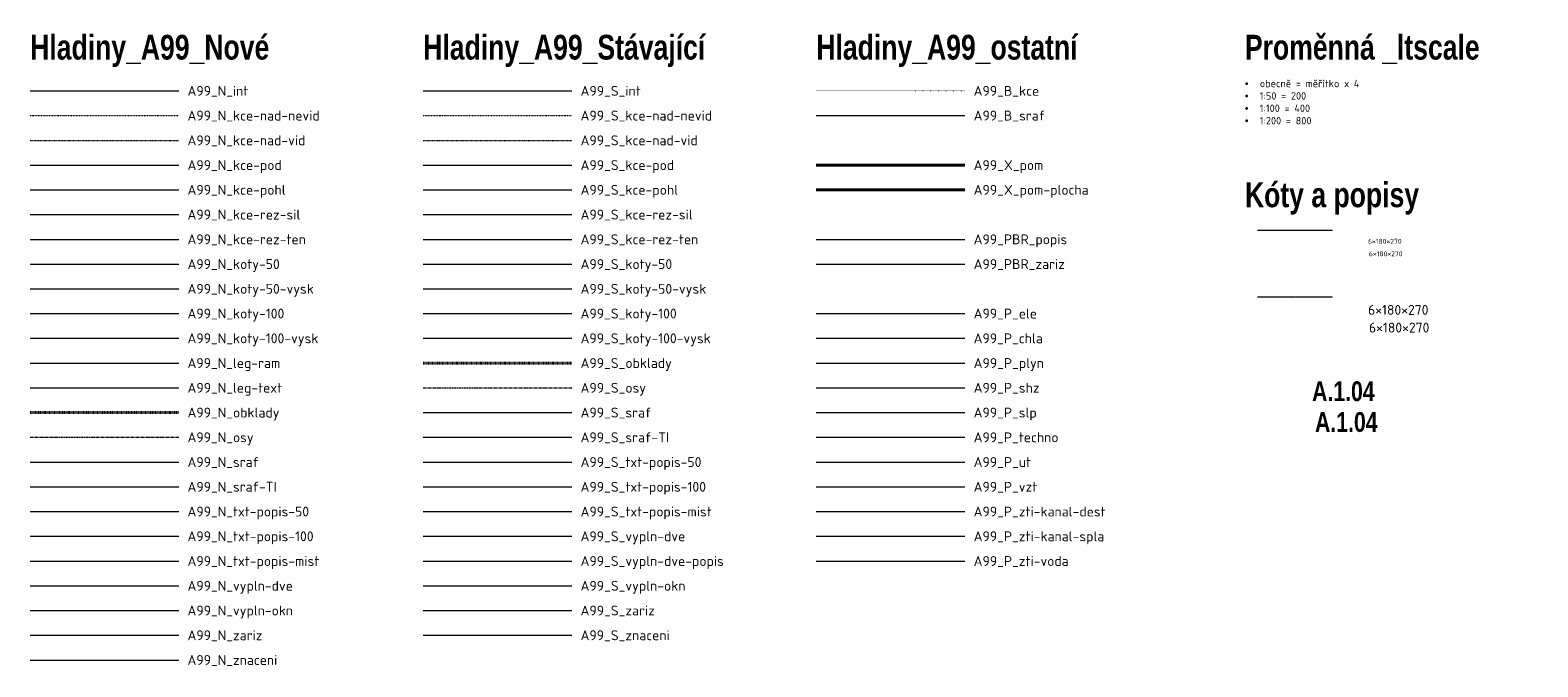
# Model space of a CAD drawing. Header units: millimetres. Extents: x -385852 to 238709, y -99680 to 201840.
# Tile 2 of 176: x -385852 to -355408, y 188970 to 201835. Entities that reach past the tile are written whole.
import ezdxf
from ezdxf.enums import TextEntityAlignment as Align

# ---------------------------------------------------------------- set-up
doc = ezdxf.new("R2010")
doc.units = ezdxf.units.MM
for name, pattern in [('CENTERX2', [101.6, 63.5, -12.7, 12.7, -12.7]), ('DASHDOT', [25.4, 12.7, -6.35, 0, -6.35]), ('DASHED', [19.05, 12.7, -6.35]), ('DIVIDE', [31.75, 12.7, -6.35, 0, -6.35, 0, -6.35]), ('DOT', [6.35, 0, -6.35])]:
    doc.linetypes.add(name, pattern=pattern)
doc.layers.get('0').update_dxf_attribs({"color": 4})
doc.layers.get('Defpoints').update_dxf_attribs({"color": 8})
doc.layers.add('A99_B_kce', color=7, linetype='DOT', lineweight=20, true_color=0xffc800)
doc.layers.add('A99_B_sraf', color=7, linetype='Continuous', lineweight=20, true_color=0xffc800)
for name, color, linetype, lineweight in [('A99_N_int', 252, 'Continuous', 9), ('A99_N_kce-nad-nevid', 7, 'DIVIDE', 20), ('A99_N_kce-nad-vid', 7, 'DASHDOT', 20), ('A99_N_kce-pod', 7, 'DASHED', 20), ('A99_N_kce-pohl', 7, 'Continuous', 20), ('A99_N_kce-rez-sil', 6, 'Continuous', 20), ('A99_N_kce-rez-ten', 4, 'Continuous', 20), ('A99_N_koty-100', 160, 'Continuous', 9), ('A99_N_koty-50', 160, 'Continuous', 9), ('A99_N_koty-50-vysk', 160, 'Continuous', 9), ('A99_N_leg-ram', 7, 'Continuous', 9), ('A99_N_leg-text', 7, 'Continuous', 9), ('A99_N_obklady', 2, 'DASHDOT', 40), ('A99_N_osy', 1, 'CENTERX2', 9), ('A99_N_sraf', 252, 'Continuous', 9), ('A99_N_sraf-TI', 252, 'IZOLACE', 9), ('A99_N_txt-popis-10', 240, 'Continuous', 5), ('A99_N_txt-popis-50', 240, 'Continuous', 9), ('A99_N_txt-popis-mist', 252, 'Continuous', 5), ('A99_N_vypln-dve', 5, 'Continuous', 5), ('A99_N_vypln-okn', 5, 'Continuous', 20), ('A99_N_zariz', 251, 'Continuous', 9), ('A99_N_znaceni', 160, 'Continuous', 9), ('A99_P_chla', 108, 'Continuous', 20), ('A99_P_ele', 10, 'Continuous', 20), ('A99_P_plyn', 71, 'Continuous', 20), ('A99_P_shz', 170, 'Continuous', 20), ('A99_P_slp', 210, 'Continuous', 20), ('A99_P_techno', 144, 'Continuous', 20), ('A99_P_ut', 30, 'Continuous', 20), ('A99_P_vzt', 110, 'Continuous', 20), ('A99_P_zti-kanal-dest', 32, 'Continuous', 20), ('A99_P_zti-kanal-spla', 36, 'Continuous', 20), ('A99_P_zti-voda', 140, 'Continuous', 20), ('A99_PBR_popis', 10, 'Continuous', 20), ('A99_PBR_zariz', 10, 'Continuous', 20), ('A99_S_int', 252, 'Continuous', 9), ('A99_S_kce-nad-nevid', 7, 'DIVIDE', 20), ('A99_S_kce-nad-vid', 181, 'DASHDOT', 5), ('A99_S_kce-pod', 7, 'DASHED', 20), ('A99_S_kce-pohl', 7, 'Continuous', 5), ('A99_S_kce-rez-sil', 7, 'Continuous', 5), ('A99_S_kce-rez-ten', 4, 'Continuous', 20), ('A99_S_koty-100', 160, 'Continuous', 5), ('A99_S_koty-100-vysk', 160, 'Continuous', 9), ('A99_S_koty-50', 160, 'Continuous', 9), ('A99_S_koty-50-vysk', 160, 'Continuous', 9), ('A99_S_obklady', 51, 'DASHDOT', 40), ('A99_S_osy', 1, 'CENTERX2', 5), ('A99_S_sraf', 252, 'Continuous', 9), ('A99_S_sraf-TI', 252, 'IZOLACE', 9), ('A99_S_txt-popis-100', 240, 'Continuous', 9), ('A99_S_txt-popis-50', 240, 'Continuous', 9), ('A99_S_txt-popis-mist', 252, 'Continuous', 9), ('A99_S_vypln-dve', 5, 'Continuous', 20), ('A99_S_vypln-dve-popis', 5, 'Continuous', 9), ('A99_S_vypln-okn', 5, 'Continuous', 20), ('A99_S_zariz', 251, 'Continuous', 9), ('A99_S_znaceni', 160, 'Continuous', 9)]:
    doc.layers.add(name, color=color, linetype=linetype, lineweight=lineweight)
doc.layers.add('A99_X_pom', color=40, linetype='Continuous', lineweight=40, plot=False)
doc.layers.add('A99_X_pom-plocha', color=40, linetype='Continuous', lineweight=40, plot=False)
doc.styles.add('A99_kota', font='isocpeur.ttf', dxfattribs={"height": 2})
doc.styles.add('A99_nadpis', font='impact.ttf')
doc.styles.add('A99_popis', font='isocpeur.ttf')
doc.linetypes.add('IZOLACE', pattern='A,0.00254,-2.54,[134,ltypeshp.shx,S=2.54,R=0,X=-2.54,Y=0],-5.08,[134,ltypeshp.shx,S=2.54,R=180,X=2.54,Y=0],-2.54', length=10.16254)
doc.dimstyles.new('A99_kota-100', dxfattribs={"dimscale": 0, "dimtxt": 2, "dimasz": 1.75, "dimexe": 1, "dimexo": 1, "dimgap": 0.75, "dimtad": 1, "dimdec": 0, "dimtxsty": 'A99_kota', "dimblk": 'ARCHTICK', "dimcen": 2.5, "dimazin": 0, "dimtfac": 1, "dimtdec": 0, "dimtix": 1, "dimtmove": 2, "dimatfit": 3, "dimfxl": 0, "dimlwd": 5, "dimlwe": 5, "dimarcsym": 0})
doc.dimstyles.new('A99_kota-50', dxfattribs={"dimscale": 0, "dimtxt": 2, "dimasz": 2, "dimexe": 1, "dimexo": 5, "dimgap": 1, "dimtad": 1, "dimdec": 0, "dimtxsty": 'A99_kota', "dimblk": 'OBLIQUE', "dimcen": 2.5, "dimclrd": 256, "dimclre": 256, "dimclrt": 256, "dimadec": 0, "dimazin": 0, "dimtfac": 1, "dimtdec": 0, "dimtix": 1, "dimtmove": 2, "dimatfit": 3, "dimfxl": 0, "dimlwd": -1, "dimlwe": -1, "dimarcsym": 0})

# ---------------------------------------------------------------- blocks, each defined once
blk = doc.blocks.new('_OBLIQUE')
at = {"color": 0, "linetype": 'ByBlock'}
blk.add_line((-0.5, -0.5), (0.5, 0.5), dxfattribs=at)
blk = doc.blocks.new('*D98')
at = {"layer": 'A99_N_koty-50', "transparency": 16777216}
for p, q in [((-361064, 197785), (-361064, 197796)), ((-361064, 197795), (-359564, 197795)), ((-359564, 197785), (-359564, 197796))]:
    blk.add_line(p, q, dxfattribs=at)
at = {"layer": 'Defpoints', "color": 0, "lineweight": 0, "transparency": 16777216}
for p in [(-359564, 197795), (-361064, 196917), (-359564, 196917)]:
    blk.add_point(p, dxfattribs=at)
at = {"layer": 'A99_N_koty-50', "transparency": 16777216, "xscale": 2, "yscale": 2, "zscale": 2, "rotation": 180}
blk.add_blockref('_OBLIQUE', (-361064, 197795), dxfattribs=at)
at = {"layer": 'A99_N_koty-50', "transparency": 16777216, "xscale": 2, "yscale": 2, "zscale": 2}
blk.add_blockref('_OBLIQUE', (-359564, 197795), dxfattribs=at)
at = {"layer": 'A99_N_koty-50', "transparency": 16777216, "char_height": 2, "attachment_point": 5, "style": 'A99_kota'}
for s, insert in [('1500(1000)', (-360314, 197793)), ('1500', (-360314, 197797))]:
    blk.add_mtext(s, dxfattribs=dict(at, insert=insert))
blk = doc.blocks.new('_ArchTick')
at = {"color": 0, "linetype": 'ByBlock', "const_width": 0.15}
blk.add_lwpolyline([(-0.5, -0.5), (0.5, 0.5)], dxfattribs=at)
blk = doc.blocks.new('*D99')
at = {"layer": 'A99_N_koty-100', "color": 0, "linetype": 'Continuous', "lineweight": 5, "transparency": 16777216}
for p, q in [((-361064, 196436), (-361064, 196447)), ((-361064, 196446), (-359564, 196446)), ((-359564, 196436), (-359564, 196447))]:
    blk.add_line(p, q, dxfattribs=at)
at = {"layer": 'Defpoints', "color": 0, "transparency": 16777216}
for p in [(-359564, 196446), (-361064, 194974), (-359564, 194974)]:
    blk.add_point(p, dxfattribs=at)
at = {"layer": 'A99_N_koty-100', "color": 0, "lineweight": 5, "transparency": 16777216, "xscale": 1.75, "yscale": 1.75, "zscale": 1.75, "rotation": 180}
blk.add_blockref('_ArchTick', (-361064, 196446), dxfattribs=at)
at = {"layer": 'A99_N_koty-100', "color": 0, "lineweight": 5, "transparency": 16777216, "xscale": 1.75, "yscale": 1.75, "zscale": 1.75}
blk.add_blockref('_ArchTick', (-359564, 196446), dxfattribs=at)
at = {"layer": 'A99_N_koty-100', "color": 0, "transparency": 16777216, "insert": (-360314, 196448), "char_height": 2, "attachment_point": 5, "style": 'A99_kota', "bg_fill": 3, "box_fill_scale": 1.1, "bg_fill_color": 256, "bg_fill_true_color": 13158600, "bg_fill_transparency": 0}
blk.add_mtext('1500', dxfattribs=at)
at = {"layer": 'A99_N_koty-100', "color": 0, "transparency": 16777216, "insert": (-360314, 196445), "char_height": 2, "attachment_point": 5, "style": 'A99_kota', "bg_fill": 3, "box_fill_scale": 1.1, "bg_fill_color": 256, "bg_fill_true_color": 13158600, "bg_fill_transparency": 0}
blk.add_mtext('1500(1000)', dxfattribs=at)

msp = doc.modelspace()

# ---------------------------------------------------------------- linework, layer by layer
at = {"layer": 'A99_B_kce'}
msp.add_line((-369977.82191, 200607.70844), (-366977.82191, 200607.70844), dxfattribs=at)
at = {"layer": 'A99_B_sraf'}
msp.add_line((-369977.82191, 200107.70844), (-366977.82191, 200107.70844), dxfattribs=at)
at = {"layer": 'A99_N_int'}
msp.add_line((-385852.17856, 200607.70844), (-382852.17856, 200607.70844), dxfattribs=at)
at = {"layer": 'A99_N_kce-nad-nevid'}
msp.add_line((-385852.17856, 200107.70844), (-382852.17856, 200107.70844), dxfattribs=at)
at = {"layer": 'A99_N_kce-nad-vid'}
msp.add_line((-385852.17856, 199607.70844), (-382852.17856, 199607.70844), dxfattribs=at)
at = {"layer": 'A99_N_kce-pod'}
msp.add_line((-385852.17856, 199107.70844), (-382852.17856, 199107.70844), dxfattribs=at)
at = {"layer": 'A99_N_kce-pohl'}
msp.add_line((-385852.17856, 198607.70844), (-382852.17856, 198607.70844), dxfattribs=at)
at = {"layer": 'A99_N_kce-rez-sil'}
msp.add_line((-385852.17856, 198107.70844), (-382852.17856, 198107.70844), dxfattribs=at)
at = {"layer": 'A99_N_kce-rez-ten'}
msp.add_line((-385852.17856, 197607.70844), (-382852.17856, 197607.70844), dxfattribs=at)
at = {"layer": 'A99_N_koty-50'}
msp.add_line((-385852.17856, 197107.70844), (-382852.17856, 197107.70844), dxfattribs=at)
at = {"layer": 'A99_N_koty-50-vysk'}
msp.add_line((-385852.17856, 196607.70844), (-382852.17856, 196607.70844), dxfattribs=at)
at = {"layer": 'A99_N_leg-ram'}
msp.add_line((-385852.17856, 195107.70844), (-382852.17856, 195107.70844), dxfattribs=at)
at = {"layer": 'A99_N_leg-text'}
msp.add_line((-385852.17856, 194607.70844), (-382852.17856, 194607.70844), dxfattribs=at)
at = {"layer": 'A99_N_obklady'}
msp.add_line((-385852.17856, 194107.70844), (-382852.17856, 194107.70844), dxfattribs=at)
at = {"layer": 'A99_N_osy'}
msp.add_line((-385852.17856, 193607.70844), (-382852.17856, 193607.70844), dxfattribs=at)
at = {"layer": 'A99_N_sraf'}
msp.add_line((-385852.17856, 193107.70844), (-382852.17856, 193107.70844), dxfattribs=at)
at = {"layer": 'A99_N_sraf-TI'}
msp.add_line((-385852.17856, 192607.70844), (-382852.17856, 192607.70844), dxfattribs=at)
at = {"layer": 'A99_N_txt-popis-10'}
msp.add_line((-385852.17856, 191607.70844), (-382852.17856, 191607.70844), dxfattribs=at)
at = {"layer": 'A99_N_txt-popis-50'}
msp.add_line((-385852.17856, 192107.70844), (-382852.17856, 192107.70844), dxfattribs=at)
at = {"layer": 'A99_N_txt-popis-mist'}
msp.add_line((-385852.17856, 191107.70844), (-382852.17856, 191107.70844), dxfattribs=at)
at = {"layer": 'A99_N_vypln-dve'}
msp.add_line((-385852.17856, 190607.70844), (-382852.17856, 190607.70844), dxfattribs=at)
at = {"layer": 'A99_N_vypln-okn'}
msp.add_line((-385852.17856, 190107.70844), (-382852.17856, 190107.70844), dxfattribs=at)
at = {"layer": 'A99_N_zariz'}
msp.add_line((-385852.17856, 189607.70844), (-382852.17856, 189607.70844), dxfattribs=at)
at = {"layer": 'A99_N_znaceni'}
msp.add_line((-385852.17856, 189107.70844), (-382852.17856, 189107.70844), dxfattribs=at)
at = {"layer": 'A99_P_chla'}
msp.add_line((-369977.82191, 195607.70844), (-366977.82191, 195607.70844), dxfattribs=at)
at = {"layer": 'A99_P_ele'}
msp.add_line((-369977.82191, 196107.70844), (-366977.82191, 196107.70844), dxfattribs=at)
at = {"layer": 'A99_P_plyn'}
msp.add_line((-369977.82191, 195107.70844), (-366977.82191, 195107.70844), dxfattribs=at)
at = {"layer": 'A99_P_shz'}
msp.add_line((-369977.82191, 194607.70844), (-366977.82191, 194607.70844), dxfattribs=at)
at = {"layer": 'A99_P_slp'}
msp.add_line((-369977.82191, 194107.70844), (-366977.82191, 194107.70844), dxfattribs=at)
at = {"layer": 'A99_P_techno'}
msp.add_line((-369977.82191, 193607.70844), (-366977.82191, 193607.70844), dxfattribs=at)
at = {"layer": 'A99_P_ut'}
msp.add_line((-369977.82191, 193107.70844), (-366977.82191, 193107.70844), dxfattribs=at)
at = {"layer": 'A99_P_vzt'}
msp.add_line((-369977.82191, 192607.70844), (-366977.82191, 192607.70844), dxfattribs=at)
at = {"layer": 'A99_P_zti-kanal-dest'}
msp.add_line((-369977.82191, 192107.70844), (-366977.82191, 192107.70844), dxfattribs=at)
at = {"layer": 'A99_P_zti-kanal-spla'}
msp.add_line((-369977.82191, 191607.70844), (-366977.82191, 191607.70844), dxfattribs=at)
at = {"layer": 'A99_P_zti-voda'}
msp.add_line((-369977.82191, 191107.70844), (-366977.82191, 191107.70844), dxfattribs=at)
at = {"layer": 'A99_PBR_popis'}
msp.add_line((-369977.82191, 197607.70844), (-366977.82191, 197607.70844), dxfattribs=at)
at = {"layer": 'A99_PBR_zariz'}
msp.add_line((-369977.82191, 197107.70844), (-366977.82191, 197107.70844), dxfattribs=at)
at = {"layer": 'A99_S_int'}
msp.add_line((-377915.00023, 200607.70844), (-374915.00023, 200607.70844), dxfattribs=at)
at = {"layer": 'A99_S_kce-nad-nevid'}
msp.add_line((-377915.00023, 200107.70844), (-374915.00023, 200107.70844), dxfattribs=at)
at = {"layer": 'A99_S_kce-nad-vid'}
msp.add_line((-377915.00023, 199607.70844), (-374915.00023, 199607.70844), dxfattribs=at)
at = {"layer": 'A99_S_kce-pod'}
msp.add_line((-377915.00023, 199107.70844), (-374915.00023, 199107.70844), dxfattribs=at)
at = {"layer": 'A99_S_kce-pohl'}
msp.add_line((-377915.00023, 198607.70844), (-374915.00023, 198607.70844), dxfattribs=at)
at = {"layer": 'A99_S_kce-rez-sil'}
msp.add_line((-377915.00023, 198107.70844), (-374915.00023, 198107.70844), dxfattribs=at)
at = {"layer": 'A99_S_kce-rez-ten'}
msp.add_line((-377915.00023, 197607.70844), (-374915.00023, 197607.70844), dxfattribs=at)
at = {"layer": 'A99_S_koty-100'}
for p, q in [((-385852.17856, 196107.70844), (-382852.17856, 196107.70844)), ((-377915.00023, 196107.70844), (-374915.00023, 196107.70844))]:
    msp.add_line(p, q, dxfattribs=at)
at = {"layer": 'A99_S_koty-100-vysk'}
for p, q in [((-385852.17856, 195607.70844), (-382852.17856, 195607.70844)), ((-377915.00023, 195607.70844), (-374915.00023, 195607.70844))]:
    msp.add_line(p, q, dxfattribs=at)
at = {"layer": 'A99_S_koty-50'}
msp.add_line((-377915.00023, 197107.70844), (-374915.00023, 197107.70844), dxfattribs=at)
at = {"layer": 'A99_S_koty-50-vysk'}
msp.add_line((-377915.00023, 196607.70844), (-374915.00023, 196607.70844), dxfattribs=at)
at = {"layer": 'A99_S_obklady'}
msp.add_line((-377915.00023, 195107.70844), (-374915.00023, 195107.70844), dxfattribs=at)
at = {"layer": 'A99_S_osy'}
msp.add_line((-377915.00023, 194607.70844), (-374915.00023, 194607.70844), dxfattribs=at)
at = {"layer": 'A99_S_sraf'}
msp.add_line((-377915.00023, 194107.70844), (-374915.00023, 194107.70844), dxfattribs=at)
at = {"layer": 'A99_S_sraf-TI'}
msp.add_line((-377915.00023, 193607.70844), (-374915.00023, 193607.70844), dxfattribs=at)
at = {"layer": 'A99_S_txt-popis-100'}
msp.add_line((-377915.00023, 192607.70844), (-374915.00023, 192607.70844), dxfattribs=at)
at = {"layer": 'A99_S_txt-popis-50'}
msp.add_line((-377915.00023, 193107.70844), (-374915.00023, 193107.70844), dxfattribs=at)
at = {"layer": 'A99_S_txt-popis-mist'}
msp.add_line((-377915.00023, 192107.70844), (-374915.00023, 192107.70844), dxfattribs=at)
at = {"layer": 'A99_S_vypln-dve'}
msp.add_line((-377915.00023, 191607.70844), (-374915.00023, 191607.70844), dxfattribs=at)
at = {"layer": 'A99_S_vypln-dve-popis'}
msp.add_line((-377915.00023, 191107.70844), (-374915.00023, 191107.70844), dxfattribs=at)
at = {"layer": 'A99_S_vypln-okn'}
msp.add_line((-377915.00023, 190607.70844), (-374915.00023, 190607.70844), dxfattribs=at)
at = {"layer": 'A99_S_zariz'}
msp.add_line((-377915.00023, 190107.70844), (-374915.00023, 190107.70844), dxfattribs=at)
at = {"layer": 'A99_S_znaceni'}
msp.add_line((-377915.00023, 189607.70844), (-374915.00023, 189607.70844), dxfattribs=at)
at = {"layer": 'A99_X_pom'}
msp.add_line((-369977.82191, 199107.70844), (-366977.82191, 199107.70844), dxfattribs=at)
at = {"layer": 'A99_X_pom-plocha'}
msp.add_line((-369977.82191, 198607.70844), (-366977.82191, 198607.70844), dxfattribs=at)

# ---------------------------------------------------------------- texts
at = {"layer": 'A99_N_leg-text', "style": 'A99_nadpis'}
for s, p in [('Hladiny_A99_Nové ', (-385852.17856, 201239.79414)), ('Hladiny_A99_Stávající', (-377915.00023, 201239.79414)), ('Hladiny_A99_ostatní', (-369977.82191, 201239.79414)), ('Proměnná _ltscale', (-361323.04632, 201239.79414)), ('Kóty a popisy', (-361323.04632, 198257.27757))]:
    msp.add_text(s, height=500, dxfattribs=at).set_placement(p)
at = {"layer": 'A99_N_leg-text', "style": 'A99_popis'}
for s, p in [('A99_N_int', (-382675.55688, 200607.70844)), ('A99_S_int', (-374738.37856, 200607.70844)), ('A99_B_kce', (-366801.20023, 200607.70844)), ('A99_N_kce-nad-nevid', (-382675.55688, 200107.70844)), ('A99_S_kce-nad-nevid', (-374738.37856, 200107.70844)), ('A99_B_sraf', (-366801.20023, 200107.70844)), ('A99_N_kce-nad-vid', (-382675.55688, 199607.70844)), ('A99_S_kce-nad-vid', (-374738.37856, 199607.70844)), ('A99_N_kce-pod', (-382675.55688, 199107.70844)), ('A99_S_kce-pod', (-374738.37856, 199107.70844)), ('A99_X_pom', (-366801.20023, 199107.70844)), ('A99_N_kce-pohl', (-382675.55688, 198607.70844)), ('A99_S_kce-pohl', (-374738.37856, 198607.70844)), ('A99_X_pom-plocha', (-366801.20023, 198607.70844)), ('A99_N_kce-rez-sil', (-382675.55688, 198107.70844)), ('A99_S_kce-rez-sil', (-374738.37856, 198107.70844)), ('A99_N_kce-rez-ten', (-382675.55688, 197607.70844)), ('A99_S_kce-rez-ten', (-374738.37856, 197607.70844)), ('A99_PBR_popis', (-366801.20023, 197607.70844)), ('A99_N_koty-50', (-382675.55688, 197107.70844)), ('A99_S_koty-50', (-374738.37856, 197107.70844)), ('A99_PBR_zariz', (-366801.20023, 197107.70844)), ('A99_N_koty-50-vysk', (-382675.55688, 196607.70844)), ('A99_S_koty-50-vysk', (-374738.37856, 196607.70844)), ('A99_N_koty-100', (-382675.55688, 196107.70844)), ('A99_S_koty-100', (-374738.37856, 196107.70844)), ('A99_P_ele', (-366801.20023, 196107.70844)), ('A99_N_koty-100-vysk', (-382675.55688, 195607.70844)), ('A99_S_koty-100-vysk', (-374738.37856, 195607.70844)), ('A99_P_chla', (-366801.20023, 195607.70844)), ('A99_N_leg-ram', (-382675.55688, 195107.70844)), ('A99_S_obklady', (-374738.37856, 195107.70844)), ('A99_P_plyn', (-366801.20023, 195107.70844)), ('A99_N_leg-text', (-382675.55688, 194607.70844)), ('A99_S_osy', (-374738.37856, 194607.70844)), ('A99_P_shz', (-366801.20023, 194607.70844)), ('A99_N_obklady', (-382675.55688, 194107.70844)), ('A99_S_sraf', (-374738.37856, 194107.70844)), ('A99_P_slp', (-366801.20023, 194107.70844)), ('A99_N_osy', (-382675.55688, 193607.70844)), ('A99_S_sraf-TI', (-374738.37856, 193607.70844)), ('A99_P_techno', (-366801.20023, 193607.70844)), ('A99_N_sraf', (-382675.55688, 193107.70844)), ('A99_S_txt-popis-50', (-374738.37856, 193107.70844)), ('A99_P_ut', (-366801.20023, 193107.70844)), ('A99_N_sraf-TI', (-382675.55688, 192607.70844)), ('A99_S_txt-popis-100', (-374738.37856, 192607.70844)), ('A99_P_vzt', (-366801.20023, 192607.70844)), ('A99_N_txt-popis-50', (-382675.55688, 192107.70844)), ('A99_S_txt-popis-mist', (-374738.37856, 192107.70844)), ('A99_P_zti-kanal-dest', (-366801.20023, 192107.70844)), ('A99_N_txt-popis-100', (-382675.55688, 191607.70844)), ('A99_S_vypln-dve', (-374738.37856, 191607.70844)), ('A99_P_zti-kanal-spla', (-366801.20023, 191607.70844)), ('A99_N_txt-popis-mist', (-382675.55688, 191107.70844)), ('A99_S_vypln-dve-popis', (-374738.37856, 191107.70844)), ('A99_P_zti-voda', (-366801.20023, 191107.70844)), ('A99_N_vypln-dve', (-382675.55688, 190607.70844)), ('A99_S_vypln-okn', (-374738.37856, 190607.70844)), ('A99_N_vypln-okn', (-382675.55688, 190107.70844)), ('A99_S_zariz', (-374738.37856, 190107.70844)), ('A99_N_zariz', (-382675.55688, 189607.70844)), ('A99_S_znaceni', (-374738.37856, 189607.70844)), ('A99_N_znaceni', (-382675.55688, 189107.70844))]:
    msp.add_text(s, height=200, dxfattribs=at).set_placement(p, align=Align.MIDDLE_LEFT)
at = {"layer": 'A99_N_leg-text', "insert": (-361323.04632, 200830.91362), "char_height": 150, "attachment_point": 1, "style": 'A99_popis'}
msp.add_mtext_dynamic_manual_height_columns('\\pi-300,l300,t300,450;{\\fSymbol|b0|i0|c2|p18;·^I}obecně = měřítko x 4\\P{\\fSymbol|b0|i0|c2|p18;·^I}1:50 = 200\\P{\\fSymbol|b0|i0|c2|p18;·^I}1:100 = 400\\P{\\fSymbol|b0|i0|c2|p18;·^I}1:200 = 800', width=8378.1719924, gutter_width=1000, heights=[0], dxfattribs=at)
at = {"layer": 'A99_N_txt-popis-10', "style": 'A99_popis'}
msp.add_text('6×180×270 ', height=200, dxfattribs=at).set_placement((-358837.26932, 196082.26353))
at = {"layer": 'A99_N_txt-popis-10', "insert": (-358819.29474, 195924.19174), "char_height": 200, "attachment_point": 1, "style": 'A99_popis'}
msp.add_mtext_dynamic_manual_height_columns('6×180×270', width=2133.6975092, gutter_width=1, heights=[0], dxfattribs=at)
at = {"layer": 'A99_N_txt-popis-50', "style": 'A99_popis'}
msp.add_text('6×180×270 ', height=100, dxfattribs=at).set_placement((-358837.26932, 197518.01586))
at = {"layer": 'A99_N_txt-popis-50', "insert": (-358819.29474, 197365.87218), "char_height": 100, "attachment_point": 1, "style": 'A99_popis'}
msp.add_mtext_dynamic_manual_height_columns('6×180×270', width=2133.6975092, gutter_width=1, heights=[0], dxfattribs=at)
at = {"layer": 'A99_N_txt-popis-mist', "style": 'A99_nadpis'}
msp.add_text('A.1.04', height=400, dxfattribs=at).set_placement((-359335.38527, 194538.3011), align=Align.MIDDLE_CENTER)
at = {"layer": 'A99_N_txt-popis-mist', "insert": (-359908.19703, 194116.70448), "char_height": 400, "attachment_point": 1, "style": 'A99_nadpis'}
msp.add_mtext_dynamic_manual_height_columns('A.1.04', width=2133.6975092, gutter_width=1, heights=[0], dxfattribs=at)

# ---------------------------------------------------------------- dimensions: what is measured, and where the dimension line sits
at = {"layer": 'A99_N_koty-100'}
dim = msp.add_linear_dim(base=(-359564.31415, 196446.48017), p1=(-361064.31415, 194973.69885), p2=(-359564.31415, 194973.69885), text='<>\\X1500(1000)', dimstyle='A99_kota-100', override={"dimscale": 1, "dimfxl": 10}, dxfattribs=at)
dim.commit()
dim.dimension.update_dxf_attribs({"geometry": '*D99', "text_midpoint": (-360314.31415, 196446.48017)})
at = {"layer": 'A99_N_koty-50'}
dim = msp.add_linear_dim(base=(-359564.31415, 197794.90101), p1=(-361064.31415, 196916.76619), p2=(-359564.31415, 196916.76619), text='<>\\X1500(1000)', dimstyle='A99_kota-50', override={"dimscale": 1, "dimfxl": 10}, dxfattribs=at)
dim.commit()
dim.dimension.update_dxf_attribs({"geometry": '*D98', "text_midpoint": (-360314.31415, 197794.90101)})

doc.saveas('drawing.dxf')
